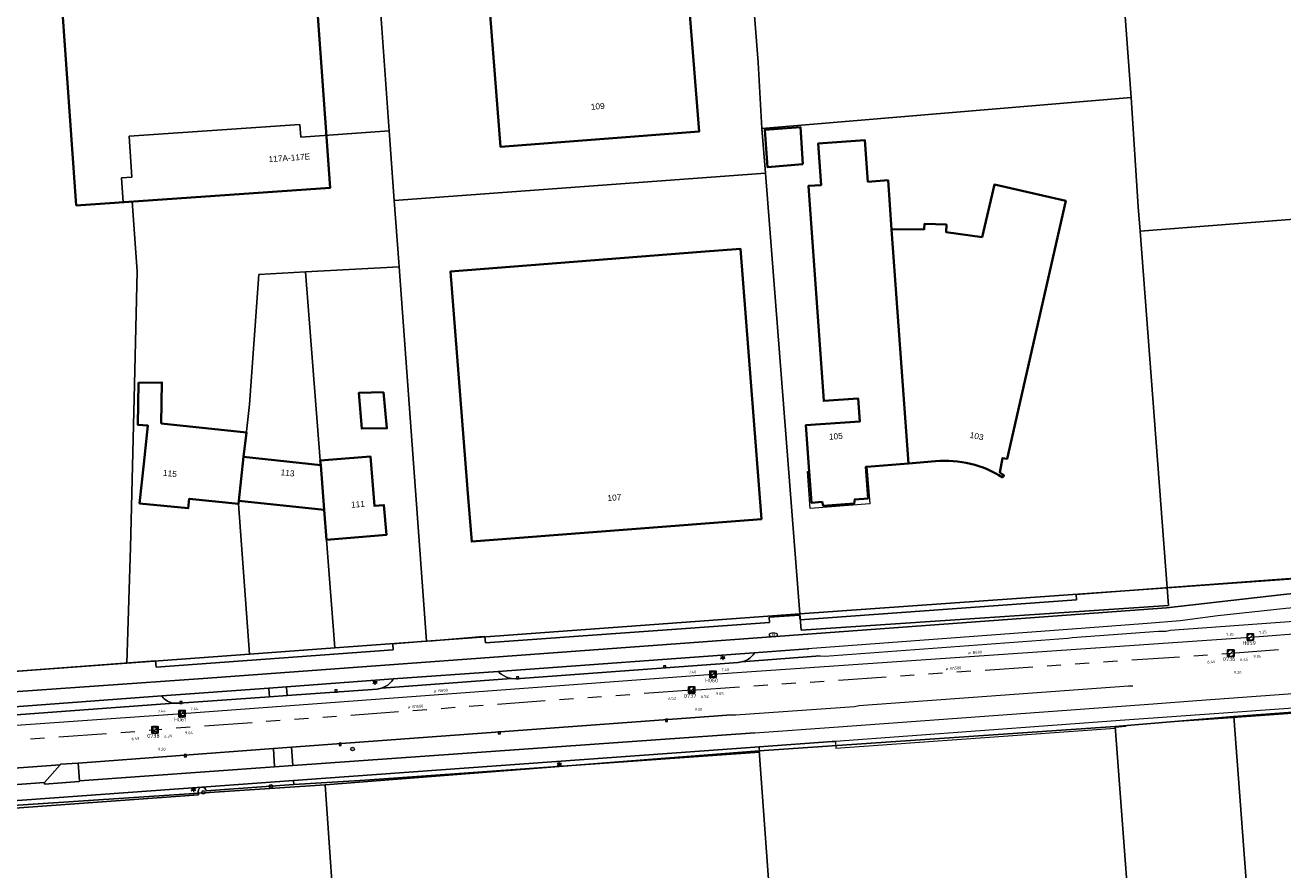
# Model space of a CAD drawing. Header units: metres. Extents: x 163628 to 167855, y 402678 to 405435.
# Tile 63 of 256: x 164271 to 164429, y 403032 to 403138. Entities that reach past the tile are written whole.
import ezdxf
from ezdxf.enums import TextEntityAlignment as Align

# ---------------------------------------------------------------- set-up
doc = ezdxf.new("R2010")
doc.units = ezdxf.units.M
doc.linetypes.add('X-CA190022.004-UO-WHM_Riolering gemeente_NLCS_v0.2$0$RI-GWA', pattern=[18.45, 6, -1.8, 1.75, -1.8, 1.75, -1.8, 1.75, -1.8])
doc.layers.get('0').update_dxf_attribs({"lineweight": 25})
for name, color, linetype, lineweight in [('X-CA190022.004-UO-BGT_Ondergrond$0$GE_314_WGDRijbaanLokaleweg_Vlak_GEM', 253, 'Continuous', 9), ('X-CA190022.004-UO-BGT_Ondergrond$0$GE_316_WGDFietspad_Vlak_GEM', 253, 'Continuous', 9), ('X-CA190022.004-UO-BGT_Ondergrond$0$GE_317_WGDVoetpad_Vlak_GEM', 253, 'Continuous', 9), ('X-CA190022.004-UO-BGT_Ondergrond$0$GE_322_WGDInrit_Vlak_GEM', 253, 'Continuous', 9), ('X-CA190022.004-UO-BGT_Ondergrond$0$GE_363_OWGBerm_openverharding_Vlak_GEM', 253, 'Continuous', 9), ('X-CA190022.004-UO-BGT_Ondergrond$0$GE_401_OTDErf_Vlak_GEM', 253, 'Continuous', 9), ('X-CA190022.004-UO-BGT_Ondergrond$0$GE_4502_GBKN_Huisnummer_Lijn_GEM', 7, 'Continuous', 9), ('X-CA190022.004-UO-BGT_Ondergrond$0$GE_477_BTDGroenvoorziening_Vlak_GEM', 253, 'Continuous', 9), ('X-CA190022.004-UO-BGT_Ondergrond$0$GE_491_VGOHaag_Inrichtend_Vlak_GEM', 253, 'Continuous', 9), ('X-CA190022.004-UO-BGT_Ondergrond$0$GE_601_PNDgrondvlakpand_Vlak_MV_GEM', 34, 'Continuous', 35), ('X-CA190022.004-UO-BGT_Ondergrond$0$GE_612_PanddeelOnderbouwOverbouw_Vlak_GEM', 253, 'Continuous', 9), ('X-CA190022.004-UO-BGT_Ondergrond$0$GE_613_PanddeelOnderbouwOverbouw_Lijn_GEM', 253, 'Continuous', 9), ('X-CA190022.004-UO-BGT_Ondergrond$0$GE_814_BRDVerkeersbord_Punt_GEM', 253, 'Continuous', 9), ('X-CA190022.004-UO-BGT_Ondergrond$0$GE_861_PALLichtmast_Punt_GEM', 253, 'Continuous', 9), ('X-CA190022.004-UO-BGT_Ondergrond$0$GE_882_PutBrandkraan_Punt_GEM', 253, 'Continuous', 9), ('X-CA190022.004-UO-BGT_Ondergrond$0$GE_884_PutGasput_Punt_GEM', 253, 'Continuous', 9), ('X-CA190022.004-UO-BGT_Ondergrond$0$GE_885_PutInspectieofRioolput_Punt_GEM', 253, 'Continuous', 9), ('X-CA190022.004-UO-BGT_Ondergrond$0$GE_886_PutKolk_Punt_GEM', 253, 'Continuous', 9), ('X-CA190022.004-UO-BGT_Ondergrond$0$N-WE-RI-PUT_INSPECTIE-S', 253, 'Continuous', 9), ('X-CA190022.004-UO-KAD_Percelen$0$B-WE-KG-GRENS_PERCEEL-GV', 150, 'Continuous', 9), ('X-CA190022.004-UO-WHM_Riolering gemeente_NLCS_v0.2$0$B-WE-RI-BOB-T18', 214, 'Continuous', 15), ('X-CA190022.004-UO-WHM_Riolering gemeente_NLCS_v0.2$0$B-WE-RI-DIAMETER-T18', 214, 'Continuous', 15), ('X-CA190022.004-UO-WHM_Riolering gemeente_NLCS_v0.2$0$B-WE-RI-GWA_TRANSPORTLEIDING-G', 214, 'X-CA190022.004-UO-WHM_Riolering gemeente_NLCS_v0.2$0$RI-GWA', 15), ('X-CA190022.004-UO-WHM_Riolering gemeente_NLCS_v0.2$0$B-WE-RI-HWA_TRANSPORTLEIDING-G', 214, 'X-CA190022.004-UO-WHM_Riolering gemeente_NLCS_v0.2$0$1-200 HEMELWATER', 15), ('X-CA190022.004-UO-WHM_Riolering gemeente_NLCS_v0.2$0$B-WE-RI-PUT-S', 214, 'Continuous', 15), ('X-CA190022.004-UO-WHM_Riolering gemeente_NLCS_v0.2$0$B-WE-RI-PUTDEKSELHOOGTE-T18', 214, 'Continuous', 15), ('X-CA190022.004-UO-WHM_Riolering gemeente_NLCS_v0.2$0$B-WE-RI-PUTNUMMER-T25', 214, 'Continuous', 15)]:
    doc.layers.add(name, color=color, linetype=linetype, lineweight=lineweight)
doc.styles.add('X-CA190022.004-UO-BGT_Ondergrond$0$BGT_NAR', font='arial.ttf', dxfattribs={"height": 1})
doc.styles.add('X-CA190022.004-UO-BGT_Ondergrond$0$NLCS-ISO', font='NLCS-ISO.ttf')
doc.styles.add('X-CA190022.004-UO-BGT_Ondergrond$0$NLCS-ISO-M250-T30', font='NLCS-ISO.ttf', dxfattribs={"height": 0.75})
doc.styles.add('X-CA190022.004-UO-WHM_Riolering gemeente_NLCS_v0.2$0$NLCS-ISO', font='NLCS-ISO.ttf')
doc.styles.add('X-CA190022.004-UO-WHM_Riolering gemeente_NLCS_v0.2$0$NLCS-ISO-M200-T18', font='NLCS-ISO.ttf', dxfattribs={"height": 0.36})
doc.styles.add('X-CA190022.004-UO-WHM_Riolering gemeente_NLCS_v0.2$0$NLCS-ISO-M200-T25', font='NLCS-ISO.ttf', dxfattribs={"height": 0.5})
doc.linetypes.add('X-CA190022.004-UO-WHM_Riolering gemeente_NLCS_v0.2$0$1-200 HEMELWATER', pattern='A,1.5,-0.6,["HWA",X-CA190022.004-UO-WHM_Riolering gemeente_NLCS_v0.2$0$NLCS-ISO,S=0.24,R=0,X=-0.5,Y=-0.12],-0.3', length=2.4)

# ---------------------------------------------------------------- blocks, each defined once
blk = doc.blocks.new('X-CA190022.004-UO-BGT_Ondergrond$0$SRI-KOLK-SO')
at = {"color": 0, "linetype": 'ByBlock', "lineweight": 18}
blk.add_lwpolyline([(-1.125, -1.125), (1.125, -1.125), (1.125, 1.125), (-1.125, 1.125)], close=True, dxfattribs=at)
at = {"color": 0, "linetype": 'ByBlock', "lineweight": 18, "style": 'X-CA190022.004-UO-BGT_Ondergrond$0$NLCS-ISO'}
blk.add_text('k', height=1.5, dxfattribs=at).set_placement((0, 0), align=Align.MIDDLE_CENTER)
blk = doc.blocks.new('X-CA190022.004-UO-BGT_Ondergrond$0$IMGEOKolk')
at = {"xscale": 5, "yscale": 5, "zscale": 5}
blk.add_blockref('X-CA190022.004-UO-BGT_Ondergrond$0$SRI-KOLK-SO', (0, 0), dxfattribs=at)
blk = doc.blocks.new('X-CA190022.004-UO-BGT_Ondergrond$0$SKL-WATER_BRANDKRAAN_BRANDPUT-SO')
at = {"color": 0, "linetype": 'ByBlock', "lineweight": 18}
blk.add_ellipse((0, 0), major_axis=(2.5, 0), ratio=0.54, dxfattribs=at)
at = {"color": 0, "linetype": 'ByBlock', "lineweight": 18, "style": 'X-CA190022.004-UO-BGT_Ondergrond$0$NLCS-ISO'}
blk.add_text('bk', height=1.5, dxfattribs=at).set_placement((0.16, 0), align=Align.MIDDLE_CENTER)
blk = doc.blocks.new('X-CA190022.004-UO-BGT_Ondergrond$0$IMGEOBrandkraanput')
at = {"xscale": 5, "yscale": 5, "zscale": 5}
blk.add_blockref('X-CA190022.004-UO-BGT_Ondergrond$0$SKL-WATER_BRANDKRAAN_BRANDPUT-SO', (0, 0), dxfattribs=at)
blk = doc.blocks.new('X-CA190022.004-UO-BGT_Ondergrond$0$SIE-WEG_PAAL_VERKEERSBORD-SO')
at = {"linetype": 'ByBlock', "lineweight": 18}
blk.add_circle((0, 0), 1.5, dxfattribs=at)
at = {"linetype": 'ByBlock', "lineweight": 18, "style": 'X-CA190022.004-UO-BGT_Ondergrond$0$NLCS-ISO'}
blk.add_text('vb', height=1.5, dxfattribs=at).set_placement((0, 0.1), align=Align.MIDDLE_CENTER)
blk = doc.blocks.new('X-CA190022.004-UO-BGT_Ondergrond$0$IMGEOVerkeersbord')
at = {"xscale": 5, "yscale": 5, "zscale": 5}
blk.add_blockref('X-CA190022.004-UO-BGT_Ondergrond$0$SIE-WEG_PAAL_VERKEERSBORD-SO', (0, 0), dxfattribs=at)
blk = doc.blocks.new('X-CA190022.004-UO-BGT_Ondergrond$0$N-SIE-WEG_LICHTMAST-SO')
h = blk.add_hatch(color=256)
h.paths.add_polyline_path([(1.2, 0.5, 0.658505), (-1.2, 0.5)])
h.paths.add_polyline_path([(-1.2, -0.5, 0.658505), (1.2, -0.5)])
at = {"flags": 128}
for points in [[(-2.2, 1.3), (-1.1, 0.6)], [(-1.2, 0.5), (1.2, 0.5)], [(0, 1.3), (0, 2.5)], [(1.1, 0.6), (2.2, 1.3)], [(-2.2, -1.3), (-1.1, -0.6)], [(-1.2, -0.5), (1.2, -0.5)], [(0, -1.3), (0, -2.5)], [(2.2, -1.3), (1.1, -0.6)]]:
    blk.add_lwpolyline(points, dxfattribs=at)
at = {"ltscale": 0.5}
blk.add_circle((0, 0), 1.27, dxfattribs=at)
at = {"style": 'X-CA190022.004-UO-BGT_Ondergrond$0$NLCS-ISO'}
blk.add_attdef('TYPE', text='', height=1.8, dxfattribs=at).set_placement((0, 2.5), align=Align.BOTTOM_CENTER)
blk = doc.blocks.new('X-CA190022.004-UO-BGT_Ondergrond$0$IMGEOLichtmastpaal')
at = {"xscale": 5, "yscale": 5, "zscale": 5}
blk.add_blockref('X-CA190022.004-UO-BGT_Ondergrond$0$N-SIE-WEG_LICHTMAST-SO', (0, 6.4), dxfattribs=at)
blk = doc.blocks.new('X-CA190022.004-UO-BGT_Ondergrond$0$SRI-PUT_INSPECTIEPUT_RIOOLPUT-SO')
at = {"color": 0, "linetype": 'ByBlock', "lineweight": 18}
blk.add_lwpolyline([(-1.12, -1.12), (1.12, -1.12), (1.12, 1.12), (-1.12, 1.12)], close=True, dxfattribs=at)
at = {"color": 0, "linetype": 'ByBlock', "lineweight": 18, "style": 'X-CA190022.004-UO-BGT_Ondergrond$0$NLCS-ISO'}
blk.add_text('r', height=1.5, dxfattribs=at).set_placement((0, 0.28), align=Align.MIDDLE_CENTER)
blk = doc.blocks.new('X-CA190022.004-UO-BGT_Ondergrond$0$IMGEOInspectierioolput')
at = {"layer": 'X-CA190022.004-UO-BGT_Ondergrond$0$N-WE-RI-PUT_INSPECTIE-S', "xscale": 10, "yscale": 10, "zscale": 10}
blk.add_blockref('X-CA190022.004-UO-BGT_Ondergrond$0$SRI-PUT_INSPECTIEPUT_RIOOLPUT-SO', (0, 0), dxfattribs=at)
blk = doc.blocks.new('X-CA190022.004-UO-BGT_Ondergrond$0$IMGEOGasput')
at = {"insert": (-7, 3.4), "char_height": 6, "attachment_point": 1, "style": 'X-CA190022.004-UO-BGT_Ondergrond$0$NLCS-ISO-M250-T30'}
blk.add_mtext_dynamic_manual_height_columns('GAS', width=7.484, gutter_width=3.75, heights=[0], dxfattribs=at)
blk = doc.blocks.new('X-CA190022.004-UO-WHM_Riolering gemeente_NLCS_v0.2$0$B-SRI-PUT_BETON-SO')
blk.add_line((-1.41, -1.41), (1.41, 1.41))
at = {"lineweight": -3, "flags": 128}
blk.add_lwpolyline([(2, -2), (2, 2), (-2, 2), (-2, -2)], close=True, dxfattribs=at)
at = {"lineweight": -3}
blk.add_circle((0, 0), 2, dxfattribs=at)

msp = doc.modelspace()

# ---------------------------------------------------------------- linework, layer by layer
at = {"layer": 'X-CA190022.004-UO-BGT_Ondergrond$0$GE_314_WGDRijbaanLokaleweg_Vlak_GEM', "flags": 128}
for points in [[(164268.035, 403051.595), (164289.561, 403053.191), (164290.184, 403053.162), (164301.529, 403053.974), (164303.731, 403054.132), (164315.047, 403054.942), (164315.58, 403055.056), (164331.905, 403056.268), (164332.427, 403056.24), (164360.343, 403058.284), (164360.771, 403058.355), (164370.661, 403059.112), (164371.211, 403059.071), (164401.712, 403061.324), (164402.265, 403061.426), (164413.093, 403062.234), (164413.612, 403062.205), (164414.067, 403062.222), (164414.576, 403062.33), (164434.72, 403063.82)], [(164409.906, 403055.301), (164409.338, 403055.315), (164375.508, 403052.852), (164374.94, 403052.738), (164360.031, 403051.687), (164359.526, 403051.706), (164304.29, 403047.638), (164302.01, 403047.47), (164277.487, 403045.664), (164275.307, 403045.526), (164275.228, 403045.441), (164257.366, 403044.136), (164257.306, 403044.201), (164242.823, 403043.105), (164242.804, 403043.104), (164214.544, 403041.049), (164188.71, 403039.124), (164186.607, 403038.967)]]:
    msp.add_lwpolyline(points, dxfattribs=at)
at = {"layer": 'X-CA190022.004-UO-BGT_Ondergrond$0$GE_316_WGDFietspad_Vlak_GEM', "flags": 128}
for points in [[(164668.488, 403073.843), (164666.87, 403073.083), (164662.338, 403070.954), (164657.558, 403068.705), (164587.961, 403063.858), (164565.628, 403062.298), (164421.866, 403051.971), (164408.896, 403051.027), (164372.561, 403048.383), (164372.144, 403048.353), (164363.001, 403047.691), (164362.458, 403047.652), (164304.536, 403043.455)], [(164162.533, 403046.74), (164266.976, 403054.434), (164293.201, 403056.264), (164414.124, 403065.158), (164428.793, 403066.838), (164432.653, 403067.19), (164499.277, 403071.806), (164502.501, 403071.87), (164504.637, 403071.912)], [(164499.205, 403069.99), (164432.489, 403065.362), (164429.079, 403065.063), (164420.542, 403064.125), (164415.839, 403063.514), (164411.684, 403063.187), (164403.937, 403062.583), (164369.115, 403060.013), (164362.336, 403059.512), (164330.229, 403057.165), (164317.054, 403056.219), (164303.65, 403055.239), (164301.451, 403055.078), (164288.016, 403054.095), (164269.535, 403052.738), (164244.433, 403050.883), (164231.55, 403049.942), (164220.894, 403049.16)], [(164196.42, 403037.605), (164217.429, 403039.082), (164217.458, 403038.998), (164219.407, 403039.14), (164239.082, 403040.576), (164240.69, 403040.693), (164240.721, 403040.802), (164259.59, 403042.138), (164259.597, 403042.228), (164273.286, 403043.205), (164273.293, 403043.019), (164277.651, 403043.33), (164277.661, 403043.425), (164302.171, 403045.207), (164304.438, 403045.372), (164362.449, 403049.446), (164372.934, 403050.214), (164412.461, 403053.099), (164417.909, 403053.5), (164500.495, 403059.542)], [(164303.658, 403055.128), (164303.731, 403054.132), (164301.529, 403053.974), (164301.459, 403054.968), (164301.451, 403055.078), (164303.65, 403055.239), (164303.658, 403055.128)], [(164304.29, 403047.638), (164304.438, 403045.372), (164302.171, 403045.207), (164302.01, 403047.47), (164304.29, 403047.638)], [(164304.536, 403043.455), (164293.046, 403042.645), (164293.022, 403042.643), (164242.679, 403039.011), (164242.316, 403038.985), (164241.764, 403038.945), (164241.754, 403038.845), (164237.126, 403038.518), (164226.317, 403037.755), (164226.311, 403037.829), (164221.426, 403037.484), (164219.645, 403037.358), (164214.837, 403037.018), (164214.842, 403036.908), (164202.558, 403036.036), (164196.576, 403035.611)]]:
    msp.add_lwpolyline(points, dxfattribs=at)
at = {"layer": 'X-CA190022.004-UO-BGT_Ondergrond$0$GE_317_WGDVoetpad_Vlak_GEM', "flags": 128}
for points in [[(164267.728, 403057.016), (164287.209, 403058.484), (164287.279, 403057.693), (164317.048, 403059.86), (164317.007, 403060.571), (164316.997, 403060.644), (164320.541, 403060.911), (164321.977, 403061.016), (164327.89, 403061.489), (164328.564, 403061.53), (164328.621, 403060.743), (164364.304, 403063.309), (164364.235, 403063.985), (164368.038, 403064.233), (164368.12, 403063.626), (164402.812, 403066.155), (164402.766, 403066.803), (164413.902, 403067.673), (164431.346, 403068.967), (164474.98, 403072.032), (164493.935, 403073.341), (164499.06, 403073.695), (164499.126, 403073.697), (164499.192, 403073.698)], [(164504.637, 403071.912), (164502.501, 403071.87), (164499.277, 403071.806), (164432.653, 403067.19), (164428.793, 403066.838), (164414.124, 403065.158), (164293.201, 403056.264)], [(164293.201, 403056.264), (164266.976, 403054.434), (164162.533, 403046.74)]]:
    msp.add_lwpolyline(points, dxfattribs=at)
at = {"layer": 'X-CA190022.004-UO-BGT_Ondergrond$0$GE_322_WGDInrit_Vlak_GEM', "flags": 128}
for points in [[(164370.269, 403059.175), (164370.661, 403059.112), (164360.771, 403058.355), (164361.118, 403058.445)], [(164362.34, 403059.408), (164362.336, 403059.512), (164369.115, 403060.013), (164369.137, 403059.929)], [(164331.905, 403056.268), (164315.58, 403055.056), (164315.888, 403055.179)], [(164316.997, 403056.093), (164317.054, 403056.219), (164330.229, 403057.165), (164330.37, 403057.034)], [(164331.467, 403056.353), (164331.905, 403056.268)], [(164289.561, 403053.191), (164268.035, 403051.595), (164268.349, 403051.68)], [(164269.482, 403052.627), (164269.535, 403052.738), (164288.016, 403054.095), (164288.065, 403053.999)], [(164289.237, 403053.239), (164289.561, 403053.191)]]:
    msp.add_lwpolyline(points, dxfattribs=at)
at = {"layer": 'X-CA190022.004-UO-BGT_Ondergrond$0$GE_322_WGDInrit_Vlak_GEM'}
for centre, radius, start, end in [((164360.105, 403060.987), 2.736, 291.72125, 324.75867), ((164314.866, 403057.549), 2.581, 293.32853, 325.65984), ((164332.76, 403059.659), 3.55, 227.69081, 248.6465), ((164289.791, 403055.378), 2.209, 218.61033, 255.46575)]:
    msp.add_arc(centre, radius, start, end, dxfattribs=at)
at = {"layer": 'X-CA190022.004-UO-BGT_Ondergrond$0$GE_363_OWGBerm_openverharding_Vlak_GEM', "flags": 128}
for points in [[(164363.05, 403047.016), (164313.549, 403043.495), (164304.558, 403042.955), (164304.536, 403043.455), (164362.458, 403047.652), (164363.001, 403047.691), (164363.05, 403047.016)], [(164275.228, 403045.441), (164273.286, 403043.205), (164259.597, 403042.228), (164257.366, 403044.136), (164275.228, 403045.441)], [(164277.487, 403045.664), (164277.661, 403043.425), (164277.651, 403043.33), (164273.293, 403043.019), (164273.286, 403043.205), (164275.228, 403045.441), (164275.307, 403045.526), (164277.487, 403045.664)], [(164293.046, 403042.645), (164304.536, 403043.455), (164304.558, 403042.955)], [(164242.757, 403037.939), (164242.679, 403039.011), (164293.022, 403042.643)], [(164292.572, 403042.106), (164292.63, 403041.662), (164242.991, 403038.076)], [(164304.558, 403042.955), (164293.566, 403042.194)]]:
    msp.add_lwpolyline(points, dxfattribs=at)
at = {"layer": 'X-CA190022.004-UO-BGT_Ondergrond$0$GE_363_OWGBerm_openverharding_Vlak_GEM'}
for centre, radius, start, end in [((164293.069, 403042.146), 0.499, 95.42337, 184.65136), ((164293.068, 403042.145), 0.5, 5.60793, 92.52137)]:
    msp.add_arc(centre, radius, start, end, dxfattribs=at)
at = {"layer": 'X-CA190022.004-UO-BGT_Ondergrond$0$GE_401_OTDErf_Vlak_GEM', "flags": 128}
for points in [[(164265.838, 403210.076), (164271, 403210.267), (164272.152, 403210.35), (164272.153, 403210.317), (164297.622, 403212.123), (164300.62, 403212.388), (164300.592, 403212.765), (164300.561, 403213.201), (164326.173, 403215.084), (164326.871, 403206.616), (164323.967, 403206.396), (164328.295, 403151.406), (164330.53, 403123.01), (164355.46, 403124.96), (164353.209, 403153.271), (164349.639, 403198.181), (164358.794, 403198.91), (164357.939, 403208.926), (164398.364, 403212.249), (164402.699, 403208.809), (164408.955, 403209.238), (164413.212, 403213.495), (164413.52, 403213.49), (164413.802, 403209.592)], [(164309.13, 403117.857), (164277.245, 403115.654), (164274.126, 403160.045), (164305.978, 403162.232), (164309.13, 403117.857)], [(164368.194, 403125.483), (164368.455, 403120.831), (164364.053, 403120.458), (164363.688, 403125.155), (164368.194, 403125.483)], [(164385.131, 403083.541), (164381.725, 403083.27), (164376.517, 403082.855), (164376.367, 403082.843), (164376.658, 403078.875), (164374.978, 403078.749), (164374.915, 403078.243), (164371.026, 403077.951), (164370.889, 403078.442), (164369.55, 403078.342), (164369.255, 403082.276), (164368.84, 403088.06), (164375.61, 403088.53), (164375.4, 403091.44), (164371.09, 403091.13), (164369.16, 403118.1), (164370.767, 403118.216), (164370.393, 403123.418), (164376.262, 403123.84), (164376.636, 403118.638), (164379.17, 403118.82), (164379.613, 403112.658)], [(164379.613, 403112.658), (164383.71, 403112.68), (164383.749, 403113.355), (164386.492, 403113.263), (164386.467, 403112.292), (164390.99, 403111.693), (164392.51, 403118.27), (164401.47, 403116.22), (164394.1, 403083.83), (164393.547, 403083.95), (164393.193, 403082.136), (164393.717, 403081.796), (164393.556, 403081.514)], [(164360.631, 403110.218), (164363.274, 403076.287), (164326.9, 403073.454), (164326.512, 403078.439), (164324.259, 403107.387), (164355.646, 403109.83), (164360.631, 403110.218)], [(164298.621, 403087.17), (164298.281, 403084.085), (164307.948, 403083.051), (164307.903, 403083.63), (164314.214, 403084.125), (164314.699, 403077.944), (164315.89, 403078.04), (164316.19, 403074.29), (164308.68, 403073.7), (164308.39, 403077.46), (164297.68, 403078.59), (164297.64, 403078.19), (164291.46, 403078.83), (164291.33, 403077.64), (164285.22, 403078.26), (164285.73, 403083.24), (164286.243, 403088.038), (164284.992, 403088.129), (164285.088, 403093.392), (164288.023, 403093.442), (164287.91, 403088.291), (164298.621, 403087.17)], [(164316.252, 403087.684), (164313.106, 403087.641), (164312.757, 403092.153), (164315.821, 403092.24), (164316.252, 403087.684)], [(164499.192, 403073.698), (164499.126, 403073.697), (164499.06, 403073.695), (164493.935, 403073.341), (164474.98, 403072.032), (164431.346, 403068.967), (164413.902, 403067.673), (164402.766, 403066.803), (164402.812, 403066.155), (164368.12, 403063.626), (164368.038, 403064.233), (164364.235, 403063.985), (164364.304, 403063.309), (164328.621, 403060.743), (164328.564, 403061.53), (164327.89, 403061.489), (164321.977, 403061.016), (164320.541, 403060.911), (164316.997, 403060.644), (164317.007, 403060.571), (164317.048, 403059.86), (164287.279, 403057.693), (164287.209, 403058.484), (164267.728, 403057.016)], [(164293.566, 403042.194), (164304.558, 403042.955), (164313.549, 403043.495), (164363.05, 403047.016), (164363.001, 403047.691), (164372.144, 403048.353), (164372.561, 403048.383), (164372.621, 403047.542), (164407.691, 403050.028), (164407.674, 403050.184), (164408.993, 403050.292), (164408.977, 403050.389), (164413.186, 403050.761), (164418.186, 403051.098), (164421.234, 403051.283), (164565.691, 403061.708), (164565.628, 403062.298), (164587.961, 403063.858), (164657.558, 403068.705), (164699.135, 403071.901)], [(164242.991, 403038.076), (164292.63, 403041.662), (164292.572, 403042.106)], [(164293.022, 403042.643), (164293.046, 403042.645)]]:
    msp.add_lwpolyline(points, dxfattribs=at)
at = {"layer": 'X-CA190022.004-UO-BGT_Ondergrond$0$GE_401_OTDErf_Vlak_GEM'}
msp.add_arc((164386.367, 403070.154), 13.444, 57.6707, 95.27354, dxfattribs=at)
at = {"layer": 'X-CA190022.004-UO-BGT_Ondergrond$0$GE_401_OTDErf_Vlak_GEM', "extrusion": (0, 0, -1)}
for centre, radius, start, end in [((-164293.069, 403042.146), 0.499, 355.34864, 84.57663), ((-164293.068, 403042.145), 0.5, 87.47863, 174.39207)]:
    msp.add_arc(centre, radius, start, end, dxfattribs=at)
at = {"layer": 'X-CA190022.004-UO-BGT_Ondergrond$0$GE_477_BTDGroenvoorziening_Vlak_GEM', "flags": 128}
for points in [[(164330.37, 403057.034), (164330.229, 403057.165), (164362.336, 403059.512), (164362.34, 403059.408)], [(164360.343, 403058.284), (164332.427, 403056.24), (164331.905, 403056.268), (164331.467, 403056.353)], [(164361.118, 403058.445), (164360.771, 403058.355), (164360.343, 403058.284)], [(164315.888, 403055.179), (164315.58, 403055.056), (164315.047, 403054.942), (164303.731, 403054.132), (164303.658, 403055.128), (164303.65, 403055.239), (164317.054, 403056.219), (164316.997, 403056.093)], [(164288.065, 403053.999), (164288.016, 403054.095), (164301.451, 403055.078), (164301.459, 403054.968)], [(164301.459, 403054.968), (164301.529, 403053.974), (164290.184, 403053.162), (164289.561, 403053.191), (164289.237, 403053.239)], [(164362.449, 403049.446), (164304.438, 403045.372), (164304.29, 403047.638), (164359.526, 403051.706), (164360.031, 403051.687)], [(164302.01, 403047.47), (164302.171, 403045.207), (164277.661, 403043.425), (164277.487, 403045.664), (164302.01, 403047.47)]]:
    msp.add_lwpolyline(points, dxfattribs=at)
at = {"layer": 'X-CA190022.004-UO-BGT_Ondergrond$0$GE_477_BTDGroenvoorziening_Vlak_GEM', "extrusion": (0, 0, -1)}
for centre, radius, start, end in [((-164360.105, 403060.987), 2.736, 215.24133, 248.27875), ((-164314.866, 403057.549), 2.581, 214.34016, 246.67147), ((-164332.76, 403059.659), 3.55, 291.3535, 312.30919), ((-164289.791, 403055.378), 2.209, 284.53425, 321.38967)]:
    msp.add_arc(centre, radius, start, end, dxfattribs=at)
at = {"layer": 'X-CA190022.004-UO-BGT_Ondergrond$0$GE_491_VGOHaag_Inrichtend_Vlak_GEM', "flags": 128}
for points in [[(164330.37, 403057.034), (164330.229, 403057.165), (164362.336, 403059.512), (164362.34, 403059.408)], [(164360.771, 403058.355), (164360.343, 403058.284), (164332.427, 403056.24), (164331.905, 403056.268), (164331.467, 403056.353)], [(164361.118, 403058.445), (164360.771, 403058.355)], [(164315.888, 403055.179), (164315.58, 403055.056), (164315.047, 403054.942), (164303.731, 403054.132), (164303.658, 403055.128), (164303.65, 403055.239), (164317.054, 403056.219), (164316.997, 403056.093)], [(164288.065, 403053.999), (164288.016, 403054.095), (164301.451, 403055.078), (164301.459, 403054.968)], [(164301.459, 403054.968), (164301.529, 403053.974), (164290.184, 403053.162), (164289.561, 403053.191), (164289.237, 403053.239)], [(164362.449, 403049.446), (164304.438, 403045.372), (164304.29, 403047.638), (164359.526, 403051.706), (164360.031, 403051.687)], [(164302.01, 403047.47), (164302.171, 403045.207), (164277.661, 403043.425), (164277.487, 403045.664), (164302.01, 403047.47)]]:
    msp.add_lwpolyline(points, dxfattribs=at)
at = {"layer": 'X-CA190022.004-UO-BGT_Ondergrond$0$GE_491_VGOHaag_Inrichtend_Vlak_GEM', "extrusion": (0, 0, -1)}
for centre, radius, start, end in [((-164360.105, 403060.987), 2.736, 215.24133, 248.27875), ((-164314.866, 403057.549), 2.581, 214.34016, 246.67147), ((-164332.76, 403059.659), 3.55, 291.3535, 312.30919), ((-164289.791, 403055.378), 2.209, 284.53425, 321.38967)]:
    msp.add_arc(centre, radius, start, end, dxfattribs=at)
at = {"layer": 'X-CA190022.004-UO-BGT_Ondergrond$0$GE_601_PNDgrondvlakpand_Vlak_MV_GEM', "flags": 128}
for points in [[(164277.245, 403115.654), (164274.126, 403160.045), (164305.978, 403162.232), (164309.13, 403117.857), (164277.245, 403115.654)], [(164353.209, 403153.271), (164355.46, 403124.96), (164330.53, 403123.01), (164328.295, 403151.406), (164353.209, 403153.271)], [(164368.455, 403120.831), (164364.053, 403120.458), (164363.688, 403125.155), (164368.194, 403125.483), (164368.455, 403120.831)], [(164379.613, 403112.658), (164381.725, 403083.27), (164376.517, 403082.855), (164376.367, 403082.843), (164376.658, 403078.875), (164374.978, 403078.749), (164374.915, 403078.243), (164371.026, 403077.951), (164370.889, 403078.442), (164369.55, 403078.342), (164369.255, 403082.276), (164368.84, 403088.06), (164375.61, 403088.53), (164375.4, 403091.44), (164371.09, 403091.13), (164369.16, 403118.1), (164370.767, 403118.216), (164370.393, 403123.418), (164376.262, 403123.84), (164376.636, 403118.638), (164379.17, 403118.82), (164379.613, 403112.658)], [(164390.99, 403111.693), (164392.51, 403118.27), (164401.47, 403116.22), (164394.1, 403083.83), (164393.547, 403083.95), (164393.193, 403082.136), (164393.717, 403081.796), (164393.556, 403081.514)], [(164385.131, 403083.541), (164381.725, 403083.27), (164379.613, 403112.658), (164383.71, 403112.68), (164383.749, 403113.355), (164386.492, 403113.263), (164386.467, 403112.292), (164390.99, 403111.693)], [(164355.646, 403109.83), (164360.631, 403110.218), (164363.274, 403076.287), (164326.9, 403073.454), (164326.512, 403078.439), (164324.259, 403107.387), (164355.646, 403109.83)], [(164287.91, 403088.291), (164298.621, 403087.17), (164298.281, 403084.085), (164297.68, 403078.59), (164297.64, 403078.19), (164291.46, 403078.83), (164291.33, 403077.64), (164285.22, 403078.26), (164285.73, 403083.24), (164286.243, 403088.038), (164284.992, 403088.129), (164285.088, 403093.392), (164288.023, 403093.442), (164287.91, 403088.291)], [(164315.821, 403092.24), (164316.252, 403087.684), (164313.106, 403087.641), (164312.757, 403092.153), (164315.821, 403092.24)], [(164307.948, 403083.051), (164308.39, 403077.46), (164297.68, 403078.59), (164298.281, 403084.085), (164307.948, 403083.051)], [(164307.948, 403083.051), (164307.903, 403083.63), (164314.214, 403084.125), (164314.699, 403077.944), (164315.89, 403078.04), (164316.19, 403074.29), (164308.68, 403073.7), (164308.39, 403077.46), (164307.948, 403083.051)]]:
    msp.add_lwpolyline(points, dxfattribs=at)
at = {"layer": 'X-CA190022.004-UO-BGT_Ondergrond$0$GE_601_PNDgrondvlakpand_Vlak_MV_GEM'}
msp.add_arc((164386.367, 403070.154), 13.444, 57.6707, 95.27354, dxfattribs=at)
at = {"layer": 'X-CA190022.004-UO-BGT_Ondergrond$0$GE_612_PanddeelOnderbouwOverbouw_Vlak_GEM', "flags": 128}
msp.add_lwpolyline([(164376.859, 403078.188), (164369.396, 403077.628), (164369.049, 403082.261), (164369.255, 403082.276), (164369.55, 403078.342), (164370.889, 403078.442), (164371.026, 403077.951), (164374.915, 403078.243), (164374.978, 403078.749), (164376.658, 403078.875), (164376.367, 403082.843), (164376.517, 403082.855), (164376.859, 403078.188)], dxfattribs=at)
at = {"layer": 'X-CA190022.004-UO-BGT_Ondergrond$0$GE_613_PanddeelOnderbouwOverbouw_Lijn_GEM'}
for p, q in [((164376.517, 403082.855), (164376.859, 403078.188)), ((164369.049, 403082.261), (164369.255, 403082.276)), ((164369.396, 403077.628), (164369.049, 403082.261)), ((164376.859, 403078.188), (164369.396, 403077.628))]:
    msp.add_line(p, q, dxfattribs=at)
at = {"layer": 'X-CA190022.004-UO-KAD_Percelen$0$B-WE-KG-GRENS_PERCEEL-GV', "flags": 128}
for points in [[(164407.665, 403156.388), (164409.691, 403129.206), (164410.565, 403115.481), (164410.796, 403112.446), (164543.805, 403122.807), (164543.811, 403122.488), (164543.871, 403121.688), (164544.641, 403111.368), (164557.875, 403112.324), (164569.67, 403113.214), (164570.068, 403113.244), (164582.958, 403114.217), (164595.159, 403115.327), (164595.019, 403117.276), (164593.049, 403139.023), (164630.208, 403141.467), (164624.572, 403217.605), (164623.2, 403236.138), (164402.906, 403220.232)], [(164300.479, 403212.882), (164218.454, 403206.993), (164224.262, 403130.994), (164226.538, 403101.604), (164230.349, 403054.259), (164283.624, 403058.187), (164284.057, 403072.72), (164284.563, 403093.181), (164284.922, 403107.392), (164284.278, 403116.14), (164283.141, 403116.061), (164282.929, 403119.134), (164284.255, 403119.226), (164283.9, 403124.373), (164305.345, 403125.836), (164305.459, 403124.23), (164316.553, 403125.016), (164315.619, 403137.932), (164314.713, 403150.389), (164310.112, 403213.627)], [(164409.691, 403129.206), (164407.665, 403156.388), (164362.048, 403152.978), (164361.342, 403152.925), (164362.841, 403133.594), (164363.329, 403125.333)], [(164361.091, 403153.861), (164314.713, 403150.389), (164315.619, 403137.932), (164316.553, 403125.016), (164317.185, 403116.272), (164363.792, 403119.693), (164363.329, 403125.333), (164362.841, 403133.594), (164361.342, 403152.925)], [(164410.796, 403112.446), (164410.565, 403115.481), (164409.691, 403129.206), (164363.329, 403125.333), (164363.792, 403119.693), (164368.084, 403064.378), (164414.211, 403067.66)], [(164299.032, 403059.323), (164297.64, 403078.19), (164299.006, 403090.69), (164300.194, 403106.987), (164306.05, 403107.307), (164317.788, 403107.949), (164317.744, 403108.547), (164317.185, 403116.272), (164316.553, 403125.016), (164305.459, 403124.23), (164305.345, 403125.836), (164283.9, 403124.373), (164284.255, 403119.226), (164282.929, 403119.134), (164283.141, 403116.061), (164284.278, 403116.14), (164284.922, 403107.392), (164284.563, 403093.181), (164284.057, 403072.72), (164283.624, 403058.187)], [(164410.796, 403112.446), (164414.211, 403067.66), (164505.781, 403074.175), (164502.227, 403119.239), (164518.38, 403120.501), (164543.811, 403122.488), (164543.805, 403122.807)], [(164368.084, 403064.378), (164363.792, 403119.693), (164317.185, 403116.272), (164317.744, 403108.547), (164317.788, 403107.949), (164321.219, 403060.959)], [(164317.788, 403107.949), (164306.05, 403107.307), (164307.903, 403083.63), (164308.68, 403073.7), (164309.743, 403060.113), (164321.219, 403060.959)], [(164309.743, 403060.113), (164308.68, 403073.7), (164307.903, 403083.63), (164306.05, 403107.307), (164300.194, 403106.987), (164299.006, 403090.69), (164297.64, 403078.19), (164299.032, 403059.323)], [(164414.211, 403067.66), (164368.084, 403064.378), (164368.269, 403062.358), (164414.379, 403065.453)], [(164407.692, 403050.244), (164410.385, 403014.017), (164410.411, 403013.661), (164425.311, 403014.769), (164422.551, 403051.5)], [(164371.162, 402934.795), (164371.888, 402926.612), (164372.062, 402924.645), (164416.602, 402929.547), (164410.411, 403013.661), (164410.385, 403014.017), (164407.692, 403050.244), (164363.007, 403047.204)], [(164308.493, 403042.908), (164312.891, 402979.414), (164314.639, 402956.495), (164316.527, 402928.707), (164371.162, 402934.795), (164363.007, 403047.204)]]:
    msp.add_lwpolyline(points, close=True, dxfattribs=at)
for points in [[(164665.352, 403084.036), (164634.673, 403081.558), (164597.769, 403078.903), (164585.383, 403078.011), (164572.783, 403077.103), (164560.337, 403076.206), (164547.125, 403075.249), (164547.103, 403075.584), (164535.635, 403074.698), (164528.179, 403074.451), (164512.99, 403073.663), (164505.781, 403074.175), (164414.211, 403067.66), (164414.379, 403065.453), (164368.269, 403062.358), (164368.084, 403064.378), (164321.219, 403060.959), (164309.743, 403060.113), (164299.032, 403059.323), (164283.624, 403058.187), (164230.349, 403054.259)], [(164235.154, 403038.085), (164308.493, 403042.908), (164363.007, 403047.204), (164407.692, 403050.244), (164422.551, 403051.5), (164482.614, 403055.9), (164501.749, 403055.383), (164517.133, 403056.688), (164533.681, 403059.723), (164544.782, 403060.675), (164564.378, 403062.146), (164605.348, 403065.291), (164628.923, 403066.8), (164651.769, 403068.495), (164668.049, 403069.925)], [(164668.049, 403069.925), (164651.769, 403068.495), (164628.923, 403066.8), (164605.348, 403065.291), (164564.378, 403062.146), (164544.782, 403060.675), (164533.681, 403059.723), (164517.133, 403056.688), (164501.749, 403055.383), (164482.614, 403055.9), (164422.551, 403051.5), (164425.311, 403014.769), (164410.411, 403013.661), (164416.602, 402929.547), (164372.062, 402924.645), (164317.207, 402918.61), (164240.959, 402910.27)], [(164240.959, 402910.27), (164317.207, 402918.61), (164316.527, 402928.707), (164314.639, 402956.495), (164308.066, 402978.886), (164312.891, 402979.414), (164308.493, 403042.908), (164235.154, 403038.085)]]:
    msp.add_lwpolyline(points, dxfattribs=at)
at = {"layer": 'X-CA190022.004-UO-WHM_Riolering gemeente_NLCS_v0.2$0$B-WE-RI-GWA_TRANSPORTLEIDING-G'}
for p, q in [((164422.192, 403059.456), (164487.648, 403064.384)), ((164354.528, 403054.816), (164422.192, 403059.456)), ((164354.528, 403054.816), (164287.152, 403049.824)), ((164219.872, 403044.992), (164287.152, 403049.824))]:
    msp.add_line(p, q, dxfattribs=at)
at = {"layer": 'X-CA190022.004-UO-WHM_Riolering gemeente_NLCS_v0.2$0$B-WE-RI-HWA_TRANSPORTLEIDING-G'}
for p, q in [((164424.656, 403061.472), (164491.024, 403066.528)), ((164357.184, 403056.8), (164424.656, 403061.472)), ((164290.544, 403051.872), (164357.184, 403056.8)), ((164221.664, 403047.04), (164290.544, 403051.872))]:
    msp.add_line(p, q, dxfattribs=at)

# ---------------------------------------------------------------- block references
at = {"layer": 'X-CA190022.004-UO-BGT_Ondergrond$0$GE_814_BRDVerkeersbord_Punt_GEM', "xscale": 0.03, "yscale": 0.03, "zscale": 0.02}
for p in [(164311.953, 403047.42), (164293.211, 403041.982), (164301.699, 403042.743)]:
    msp.add_blockref('X-CA190022.004-UO-BGT_Ondergrond$0$IMGEOVerkeersbord', p, dxfattribs=at)
at = {"layer": 'X-CA190022.004-UO-BGT_Ondergrond$0$GE_861_PALLichtmast_Punt_GEM', "xscale": 0.025, "yscale": 0.025, "zscale": 0.025}
for p in [(164358.428, 403058.731), (164314.764, 403055.634), (164337.902, 403045.36), (164291.985, 403042.158)]:
    msp.add_blockref('X-CA190022.004-UO-BGT_Ondergrond$0$IMGEOLichtmastpaal', p, dxfattribs=at)
at = {"layer": 'X-CA190022.004-UO-BGT_Ondergrond$0$GE_882_PutBrandkraan_Punt_GEM', "xscale": 0.04, "yscale": 0.04, "zscale": 0.02}
msp.add_blockref('X-CA190022.004-UO-BGT_Ondergrond$0$IMGEOBrandkraanput', (164364.766, 403061.757), dxfattribs=at)
at = {"layer": 'X-CA190022.004-UO-BGT_Ondergrond$0$GE_884_PutGasput_Punt_GEM', "xscale": 0.03, "yscale": 0.03, "zscale": 0.02}
msp.add_blockref('X-CA190022.004-UO-BGT_Ondergrond$0$IMGEOGasput', (164278.884, 403040.763), dxfattribs=at)
at = {"layer": 'X-CA190022.004-UO-BGT_Ondergrond$0$GE_885_PutInspectieofRioolput_Punt_GEM', "xscale": 0.025, "yscale": 0.025, "zscale": 0.025}
for p in [(164357.19, 403056.797), (164354.49, 403054.914), (164290.583, 403051.906), (164287.176, 403049.951)]:
    msp.add_blockref('X-CA190022.004-UO-BGT_Ondergrond$0$IMGEOInspectierioolput', p, dxfattribs=at)
at = {"layer": 'X-CA190022.004-UO-BGT_Ondergrond$0$GE_886_PutKolk_Punt_GEM', "xscale": 0.025, "yscale": 0.025, "zscale": 0.025}
for p in [(164351.136, 403057.744), (164332.667, 403056.359), (164309.87, 403054.703), (164290.421, 403053.268), (164351.351, 403051.018), (164330.369, 403049.45), (164310.395, 403047.996), (164290.956, 403046.582)]:
    msp.add_blockref('X-CA190022.004-UO-BGT_Ondergrond$0$IMGEOKolk', p, dxfattribs=at)
at = {"layer": 'X-CA190022.004-UO-WHM_Riolering gemeente_NLCS_v0.2$0$B-WE-RI-PUT-S', "xscale": 0.2, "yscale": 0.2, "zscale": 0.2}
for p in [(164424.656, 403061.472), (164422.192, 403059.456), (164357.184, 403056.8), (164354.528, 403054.816), (164290.544, 403051.872), (164287.152, 403049.824)]:
    msp.add_blockref('X-CA190022.004-UO-WHM_Riolering gemeente_NLCS_v0.2$0$B-SRI-PUT_BETON-SO', p, dxfattribs=at)

# ---------------------------------------------------------------- texts
at = {"layer": 'X-CA190022.004-UO-BGT_Ondergrond$0$GE_4502_GBKN_Huisnummer_Lijn_GEM', "style": 'X-CA190022.004-UO-BGT_Ondergrond$0$BGT_NAR'}
for s, rotation, p in [('109', 4.5, (164342.723, 403128.102)), ('117A-117E', 4, (164304.012, 403121.639)), ('105', 4.5, (164372.611, 403086.681)), ('103', 348.5, (164390.292, 403086.701)), ('115', 354.2, (164289.022, 403082.02)), ('113', 354, (164303.796, 403082.092)), ('107', 4.5, (164344.814, 403078.987)), ('111', 4.5, (164312.625, 403078.147))]:
    msp.add_text(s, height=0.75, rotation=rotation, dxfattribs=at).set_placement(p, align=Align.MIDDLE_CENTER)
at = {"layer": 'X-CA190022.004-UO-WHM_Riolering gemeente_NLCS_v0.2$0$B-WE-RI-BOB-T18', "style": 'X-CA190022.004-UO-WHM_Riolering gemeente_NLCS_v0.2$0$NLCS-ISO-M200-T18'}
for s, rotation, p in [('7.35', 4.3422, (164425.724, 403061.862)), ('7.35', 3.976, (164421.616, 403061.57)), ('7.40', 3.976, (164358.257, 403057.166)), ('6.45', 3.9143, (164419.252, 403058.156)), ('6.45', 4.2892, (164423.369, 403058.445)), ('7.40', 4.2135, (164354.146, 403056.867)), ('6.52', 3.9143, (164355.702, 403053.808)), ('7.44', 4.2135, (164291.615, 403052.26)), ('6.52', 4.252, (164351.597, 403053.55)), ('7.44', 4.0279, (164287.506, 403051.967)), ('6.59', 4.1143, (164284.216, 403048.506)), ('6.39', 4.252, (164288.329, 403048.805))]:
    msp.add_text(s, height=0.36, rotation=rotation, dxfattribs=at).set_placement(p)
at = {"layer": 'X-CA190022.004-UO-WHM_Riolering gemeente_NLCS_v0.2$0$B-WE-RI-DIAMETER-T18', "style": 'X-CA190022.004-UO-WHM_Riolering gemeente_NLCS_v0.2$0$NLCS-ISO-M200-T18'}
for s, rotation, p in [('ø B600', 3.976, (164389.218, 403059.318)), ('ø B1500', 3.9143, (164386.424, 403057.313)), ('ø B600', 4.2135, (164322.162, 403054.511)), ('ø B1500', 4.252, (164318.901, 403052.502))]:
    msp.add_text(s, height=0.36, rotation=rotation, dxfattribs=at).set_placement(p)
at = {"layer": 'X-CA190022.004-UO-WHM_Riolering gemeente_NLCS_v0.2$0$B-WE-RI-PUTDEKSELHOOGTE-T18', "style": 'X-CA190022.004-UO-WHM_Riolering gemeente_NLCS_v0.2$0$NLCS-ISO-M200-T18'}
for s, p in [('9.05', (164425.022, 403058.88)), ('9.20', (164422.562, 403056.86)), ('9.05', (164357.552, 403054.19)), ('9.20', (164354.902, 403052.23)), ('9.04', (164290.912, 403049.28)), ('9.20', (164287.522, 403047.22))]:
    msp.add_text(s, height=0.36, dxfattribs=at).set_placement(p)
at = {"layer": 'X-CA190022.004-UO-WHM_Riolering gemeente_NLCS_v0.2$0$B-WE-RI-PUTNUMMER-T25', "style": 'X-CA190022.004-UO-WHM_Riolering gemeente_NLCS_v0.2$0$NLCS-ISO-M200-T25'}
for s, p in [('H059', (164423.662, 403060.48)), ('0736', (164421.202, 403058.46)), ('H060', (164356.192, 403055.79)), ('0737', (164353.542, 403053.83)), ('H061', (164289.552, 403050.88)), ('0738', (164286.162, 403048.82))]:
    msp.add_text(s, height=0.5, dxfattribs=at).set_placement(p)

doc.saveas('drawing.dxf')
